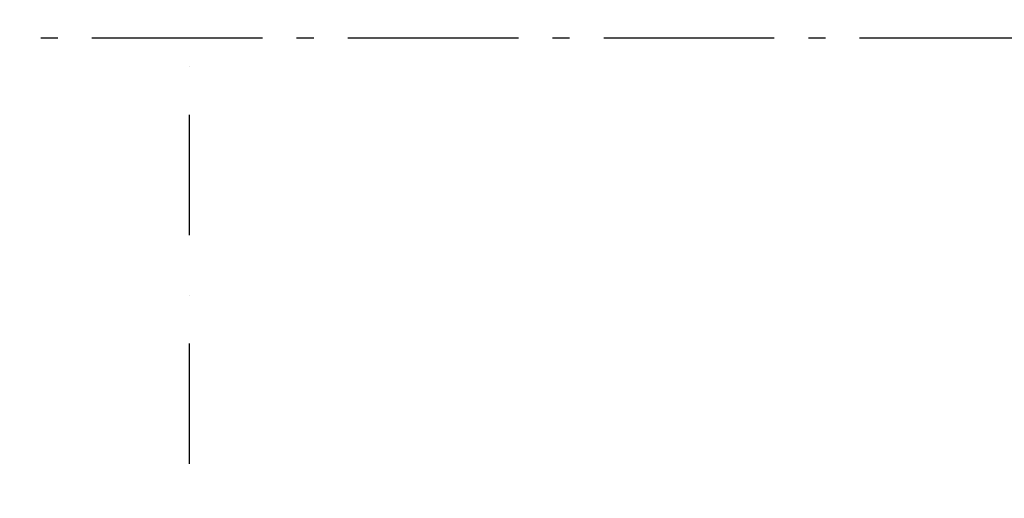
# Model space of a CAD drawing. Header units: millimetres. Extents: x -150 to 340869, y -1115 to 365939.
# Tile 33 of 193: x 283073 to 285959, y 355341 to 356744. Entities that reach past the tile are written whole.
import ezdxf
from ezdxf.enums import TextEntityAlignment as Align

# ---------------------------------------------------------------- set-up
doc = ezdxf.new("R2010")
doc.units = ezdxf.units.MM
doc.header["$LTSCALE"] = 0.5
doc.header["$MEASUREMENT"] = 0
for name, pattern in [('Akselinje', [1500, 1000, -200, 100, -200]), ('PLINE', [0]), ('Prikk & stiplet', [1340.555525, 705.555534, -352.777767, 0, -282.222223])]:
    doc.linetypes.add(name, pattern=pattern)
doc.layers.add('82-- Modullinjer(Nye konstruksjoner)', color=7, linetype='Continuous')
doc.layers.add('852- Snittmarkør', color=7, linetype='Continuous')
doc.styles.add('GENERATED_STYLE_4', font='arial.ttf')

# ---------------------------------------------------------------- blocks, each defined once
blk = doc.blocks.new('Standard grid marker[6]', base_point=(305734.8, 356690.6))
at = {"layer": '82-- Modullinjer(Nye konstruksjoner)', "linetype": 'Akselinje'}
blk.add_line((305534.8, 356690.6), (271734.8, 356690.6), dxfattribs=at)
at = {"layer": '82-- Modullinjer(Nye konstruksjoner)', "style": 'GENERATED_STYLE_4'}
for tag, p in [('AC_MarkerText_1_1', (271409.8, 356744.3)), ('AC_MarkerText_1_0', (305859.8, 356744.3))]:
    blk.add_attdef(tag, text='', height=100, rotation=360, dxfattribs=at).set_placement(p, align=Align.TOP_CENTER)

msp = doc.modelspace()

# ---------------------------------------------------------------- linework, layer by layer
at = {"layer": '852- Snittmarkør', "linetype": 'Prikk & stiplet'}
msp.add_line((283569.4, 365180.7), (283569.4, 341280.7), dxfattribs=at)

# ---------------------------------------------------------------- block references
at = {"layer": '82-- Modullinjer(Nye konstruksjoner)', "linetype": 'PLINE'}
msp.add_blockref('Standard grid marker[6]', (305734.8, 356690.6), dxfattribs=at)

doc.saveas('drawing.dxf')
